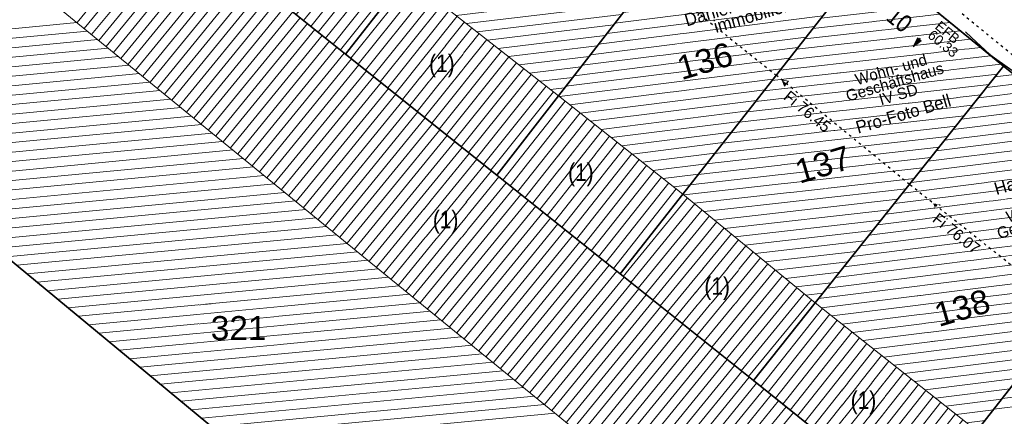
# Model space of a CAD drawing. Header units: metres. Extents: x 32365810 to 32367010, y 5620411 to 5622366.
# Tile 63 of 198: x 32366126 to 32366165, y 5622006 to 5622021. Entities that reach past the tile are written whole.
import ezdxf

# ---------------------------------------------------------------- set-up
doc = ezdxf.new("R2010")
doc.units = ezdxf.units.M
for name, pattern in [('1000.100', [0]), ('1000.196', [0.225, 0.075, -0.15]), ('1600.1047', [0]), ('1600.2028', [0]), ('1600.2505', [0])]:
    doc.linetypes.add(name, pattern=pattern)
doc.layers.get('0').update_dxf_attribs({"color": 1, "linetype": 'CONTINUOUS'})
for name, color, linetype in [('Beschriftung Gebäude', 7, 'CONTINUOUS'), ('Ebene 32', 7, 'CONTINUOUS'), ('EFB-_ Dachhöhen Bestandsgebäude (NHN)', 7, 'CONTINUOUS'), ('Flurstücke_Grenzpunkte', 11, 'CONTINUOUS'), ('Gebäude', 31, 'CONTINUOUS'), ('Lagebezeichnungen', 12, 'CONTINUOUS'), ('Siedlungsflächen - Bauwerke u. Einrichtungen', 51, 'CONTINUOUS'), ('Symbole Topographie', 7, 'CONTINUOUS'), ('Topographie_ örtl. Aufnahme', 7, 'CONTINUOUS')]:
    doc.layers.add(name, color=color, linetype=linetype)
doc.styles.add('Beschriftung schwarz_ Stift 0.25', font='Century Gothic.ttf')
doc.styles.add('Dachhöhe NHN_ Bestand_ gemessen', font='Century Gothic.ttf')
doc.styles.add('Dachhöhe NHN_ Bestand_ gemessen_ schwarz', font='Century Gothic.ttf')
doc.styles.add('Flurstücksnummer - K 10 700', font='Arial.ttf')
doc.styles.add('Hausnummern NRW', font='Arial.ttf', dxfattribs={"width": 0.85})

# ---------------------------------------------------------------- blocks, each defined once
blk = doc.blocks.new('S1000.360')
at = {"lineweight": -2}
blk.add_hatch(color=0, dxfattribs=at).paths.add_polyline_path([(0, 0.25), (0.05, 0.05), (-0.05, 0.05)], flags=0)
at = {"color": 0, "lineweight": -2}
for p, q in [((-0.05, 0.05), (0, 0.25)), ((0, 0.25), (0.05, 0.05)), ((0, 0.25), (0, -0.25)), ((0.05, 0.05), (-0.05, 0.05))]:
    blk.add_line(p, q, dxfattribs=at)
blk = doc.blocks.new('S1000.114', base_point=(0, 0.366025))
at = {"lineweight": -2}
blk.add_hatch(color=0, dxfattribs=at).paths.add_polyline_path([(-0.5, -0.5), (0, 0.366026), (0, -0.5)], flags=0)
at = {"color": 0, "lineweight": -2}
for p, q in [((0, 0.366026), (-0.5, -0.5)), ((0.5, -0.5), (0, 0.366026)), ((-0.5, -0.5), (0, -0.5)), ((0, -0.5), (0.5, -0.5))]:
    blk.add_line(p, q, dxfattribs=at)
blk = doc.blocks.new('O852')
at = {"layer": 'Flurstücke_Grenzpunkte', "color": 7, "linetype": '1600.2028', "lineweight": 35}
for p, q in [((32366154.579, 5622027.855), (32366147.17, 5622018.316)), ((32366152.115, 5622014.411), (32366159.543, 5622023.858)), ((32366147.17, 5622018.316), (32366144.718, 5622015.159)), ((32366144.718, 5622015.159), (32366149.62, 5622011.237)), ((32366149.62, 5622011.237), (32366152.115, 5622014.411))]:
    blk.add_line(p, q, dxfattribs=at)
at = {"layer": 'Flurstücke_Grenzpunkte', "color": 7, "lineweight": 18, "insert": (32366153.128509, 5622019.234126), "char_height": 0.95, "attachment_point": 8, "rotation": 16.5124674, "line_spacing_factor": 0.69, "style": 'Flurstücksnummer - K 10 700', "bg_fill": 2}
blk.add_mtext('136', dxfattribs=at)
blk = doc.blocks.new('O1030')
at = {"layer": 'Flurstücke_Grenzpunkte', "color": 7, "linetype": '1600.2028', "lineweight": 35}
for p, q in [((32366164.874, 5622019.49), (32366157.385, 5622010.089)), ((32366171.195, 5622014.485), (32366164.874, 5622019.49)), ((32366163.813, 5622004.993), (32366171.195, 5622014.485)), ((32366157.385, 5622010.089), (32366154.921, 5622006.997)), ((32366154.921, 5622006.997), (32366158.54, 5622004.101))]:
    blk.add_line(p, q, dxfattribs=at)
at = {"layer": 'Flurstücke_Grenzpunkte', "color": 7, "lineweight": 18, "insert": (32366163.362016, 5622009.42308), "char_height": 0.95, "attachment_point": 8, "rotation": 16.5124674, "line_spacing_factor": 0.69, "style": 'Flurstücksnummer - K 10 700', "bg_fill": 2}
blk.add_mtext('138', dxfattribs=at)
blk = doc.blocks.new('O1061')
at = {"layer": 'Flurstücke_Grenzpunkte', "color": 7, "linetype": '1600.2028', "lineweight": 35}
blk.add_line((32366149.298, 5621992.014), (32366116.386, 5622019.212), dxfattribs=at)
blk = doc.blocks.new('O1205')
at = {"layer": 'Flurstücke_Grenzpunkte', "color": 7, "linetype": '1600.2028', "lineweight": 35}
for p, q in [((32366152.115, 5622014.411), (32366159.543, 5622023.858)), ((32366164.874, 5622019.49), (32366159.543, 5622023.858)), ((32366164.874, 5622019.49), (32366157.385, 5622010.089)), ((32366149.62, 5622011.237), (32366152.115, 5622014.411)), ((32366149.62, 5622011.237), (32366154.921, 5622006.997)), ((32366157.385, 5622010.089), (32366154.921, 5622006.997))]:
    blk.add_line(p, q, dxfattribs=at)
at = {"layer": 'Flurstücke_Grenzpunkte', "color": 7, "lineweight": 18, "insert": (32366157.823599, 5622015.118128), "char_height": 0.95, "attachment_point": 8, "rotation": 16.5124674, "line_spacing_factor": 0.69, "style": 'Flurstücksnummer - K 10 700', "bg_fill": 2}
blk.add_mtext('137', dxfattribs=at)
blk = doc.blocks.new('O1222')
at = {"layer": 'Flurstücke_Grenzpunkte', "color": 7, "linetype": '1600.2028', "lineweight": 35}
for p, q in [((32366133.922, 5622023.797), (32366138.699, 5622019.976)), ((32366144.718, 5622015.159), (32366138.699, 5622019.976)), ((32366149.298, 5621992.014), (32366116.386, 5622019.212)), ((32366144.718, 5622015.159), (32366149.62, 5622011.237)), ((32366149.62, 5622011.237), (32366154.921, 5622006.997)), ((32366154.921, 5622006.997), (32366158.54, 5622004.101))]:
    blk.add_line(p, q, dxfattribs=at)
at = {"layer": 'Flurstücke_Grenzpunkte', "color": 7, "lineweight": 18, "insert": (32366134.449, 5622008.595), "char_height": 0.95, "attachment_point": 8, "line_spacing_factor": 0.69, "style": 'Flurstücksnummer - K 10 700', "bg_fill": 2}
blk.add_mtext('321', dxfattribs=at)
blk = doc.blocks.new('O1394')
at = {"layer": 'Flurstücke_Grenzpunkte', "color": 7, "linetype": '1600.2028', "lineweight": 35}
blk.add_line((32366163.813, 5622004.993), (32366171.195, 5622014.485), dxfattribs=at)
blk = doc.blocks.new('O1462')
at = {"layer": 'Flurstücke_Grenzpunkte', "color": 7, "linetype": '1600.2028', "lineweight": 35}
for p, q in [((32366164.874, 5622019.49), (32366159.543, 5622023.858)), ((32366171.195, 5622014.485), (32366164.874, 5622019.49))]:
    blk.add_line(p, q, dxfattribs=at)
blk = doc.blocks.new('O1881')
at = {"layer": 'Flurstücke_Grenzpunkte', "color": 7, "linetype": '1600.2028', "lineweight": 35}
for p, q in [((32366154.579, 5622027.855), (32366147.17, 5622018.316)), ((32366138.699, 5622019.976), (32366141.122, 5622023.061)), ((32366144.718, 5622015.159), (32366138.699, 5622019.976)), ((32366147.17, 5622018.316), (32366144.718, 5622015.159))]:
    blk.add_line(p, q, dxfattribs=at)
blk = doc.blocks.new('O2172')
at = {"layer": 'Gebäude', "color": 7, "linetype": '1600.2505', "lineweight": 18}
for p, q in [((32366157.385, 5622010.089), (32366154.921, 5622006.997)), ((32366163.813, 5622004.993), (32366157.385, 5622010.089)), ((32366154.921, 5622006.997), (32366158.54, 5622004.101)), ((32366161.362, 5622001.843), (32366163.813, 5622004.993)), ((32366158.54, 5622004.101), (32366161.362, 5622001.843))]:
    blk.add_line(p, q, dxfattribs=at)
at = {"layer": 'Ebene 32', "color": 7, "lineweight": 18, "insert": (32366159.3, 5622005.657), "char_height": 0.7, "attachment_point": 8, "line_spacing_factor": 0.69, "style": 'Hausnummern NRW', "bg_fill": 2}
blk.add_mtext('(1)', dxfattribs=at)
blk = doc.blocks.new('O2348')
at = {"layer": 'Gebäude', "color": 7, "linetype": '1600.2505', "lineweight": 18}
for p, q in [((32366148.665, 5622032.663), (32366141.122, 5622023.061)), ((32366154.579, 5622027.855), (32366148.665, 5622032.663)), ((32366147.17, 5622018.316), (32366154.579, 5622027.855)), ((32366141.122, 5622023.061), (32366147.17, 5622018.316))]:
    blk.add_line(p, q, dxfattribs=at)
at = {"layer": 'Lagebezeichnungen', "color": 7, "lineweight": 18, "insert": (32366150.905495, 5622029.407721), "char_height": 0.7, "attachment_point": 8, "rotation": 320.8920308, "line_spacing_factor": 0.69, "style": 'Hausnummern NRW', "bg_fill": 2}
blk.add_mtext('6', dxfattribs=at)
blk = doc.blocks.new('O2412')
at = {"layer": 'Gebäude', "color": 7, "linetype": '1600.2505', "lineweight": 18}
for p, q in [((32366152.115, 5622014.411), (32366149.62, 5622011.237)), ((32366157.385, 5622010.089), (32366152.115, 5622014.411)), ((32366149.62, 5622011.237), (32366154.921, 5622006.997)), ((32366157.385, 5622010.089), (32366154.921, 5622006.997))]:
    blk.add_line(p, q, dxfattribs=at)
at = {"layer": 'Ebene 32', "color": 7, "lineweight": 18, "insert": (32366153.481, 5622010.195), "char_height": 0.7, "attachment_point": 8, "line_spacing_factor": 0.69, "style": 'Hausnummern NRW', "bg_fill": 2}
blk.add_mtext('(1)', dxfattribs=at)
blk = doc.blocks.new('O2491')
at = {"layer": 'Gebäude', "color": 7, "linetype": '1600.2505', "lineweight": 18}
for p, q in [((32366164.874, 5622019.49), (32366157.385, 5622010.089)), ((32366171.195, 5622014.485), (32366164.874, 5622019.49)), ((32366163.813, 5622004.993), (32366171.195, 5622014.485)), ((32366163.813, 5622004.993), (32366157.385, 5622010.089))]:
    blk.add_line(p, q, dxfattribs=at)
at = {"layer": 'Lagebezeichnungen', "color": 7, "lineweight": 18, "insert": (32366168.789381, 5622015.151645), "char_height": 0.7, "attachment_point": 8, "rotation": 321.6269704, "line_spacing_factor": 0.69, "style": 'Hausnummern NRW', "bg_fill": 2}
blk.add_mtext('12', dxfattribs=at)
blk = doc.blocks.new('O2566')
at = {"layer": 'Gebäude', "color": 7, "linetype": '1600.2505', "lineweight": 18}
for p, q in [((32366159.543, 5622023.858), (32366152.115, 5622014.411)), ((32366164.874, 5622019.49), (32366159.543, 5622023.858)), ((32366164.874, 5622019.49), (32366157.385, 5622010.089)), ((32366157.385, 5622010.089), (32366152.115, 5622014.411))]:
    blk.add_line(p, q, dxfattribs=at)
at = {"layer": 'Lagebezeichnungen', "color": 7, "lineweight": 18, "insert": (32366160.503787, 5622021.063109), "char_height": 0.7, "attachment_point": 8, "rotation": 320.6859819, "line_spacing_factor": 0.69, "style": 'Hausnummern NRW', "bg_fill": 2}
blk.add_mtext('10', dxfattribs=at)
blk = doc.blocks.new('O2884')
at = {"layer": 'Gebäude', "color": 7, "linetype": '1600.2505', "lineweight": 18}
for p, q in [((32366152.63, 5622001.137), (32366123.106, 5622025.24)), ((32366116.386, 5622019.212), (32366149.298, 5621992.014))]:
    blk.add_line(p, q, dxfattribs=at)
blk = doc.blocks.new('O2923')
at = {"layer": 'Gebäude', "color": 7, "linetype": '1600.2505', "lineweight": 18}
for p, q in [((32366152.63, 5622001.137), (32366123.106, 5622025.24)), ((32366138.699, 5622019.976), (32366133.922, 5622023.797)), ((32366144.718, 5622015.159), (32366138.699, 5622019.976)), ((32366149.62, 5622011.237), (32366144.718, 5622015.159)), ((32366149.62, 5622011.237), (32366154.921, 5622006.997)), ((32366154.921, 5622006.997), (32366158.54, 5622004.101))]:
    blk.add_line(p, q, dxfattribs=at)
at = {"layer": 'Ebene 32', "color": 7, "lineweight": 18, "insert": (32366142.682, 5622012.835), "char_height": 0.7, "attachment_point": 8, "line_spacing_factor": 0.69, "style": 'Hausnummern NRW', "bg_fill": 2}
blk.add_mtext('(1)', dxfattribs=at)
blk = doc.blocks.new('O2952')
at = {"layer": 'Gebäude', "color": 7, "linetype": '1600.2505', "lineweight": 18}
blk.add_line((32366163.813, 5622004.993), (32366171.195, 5622014.485), dxfattribs=at)
blk = doc.blocks.new('O2967')
at = {"layer": 'Gebäude', "color": 7, "linetype": '1600.2505', "lineweight": 18}
for p, q in [((32366133.922, 5622023.797), (32366136.36, 5622026.891)), ((32366136.36, 5622026.891), (32366141.122, 5622023.061)), ((32366138.699, 5622019.976), (32366133.922, 5622023.797)), ((32366138.699, 5622019.976), (32366141.122, 5622023.061))]:
    blk.add_line(p, q, dxfattribs=at)
at = {"layer": 'Ebene 32', "color": 7, "lineweight": 18, "insert": (32366137.301, 5622023.259), "char_height": 0.7, "attachment_point": 8, "line_spacing_factor": 0.69, "style": 'Hausnummern NRW', "bg_fill": 2}
blk.add_mtext('(1)', dxfattribs=at)
blk = doc.blocks.new('O2991')
at = {"layer": 'Gebäude', "color": 7, "linetype": '1600.2505', "lineweight": 18}
for p, q in [((32366138.699, 5622019.976), (32366141.122, 5622023.061)), ((32366141.122, 5622023.061), (32366147.17, 5622018.316)), ((32366144.718, 5622015.159), (32366138.699, 5622019.976)), ((32366144.718, 5622015.159), (32366147.17, 5622018.316))]:
    blk.add_line(p, q, dxfattribs=at)
at = {"layer": 'Ebene 32', "color": 7, "lineweight": 18, "insert": (32366142.533, 5622019.044), "char_height": 0.7, "attachment_point": 8, "line_spacing_factor": 0.69, "style": 'Hausnummern NRW', "bg_fill": 2}
blk.add_mtext('(1)', dxfattribs=at)
blk = doc.blocks.new('O3043')
at = {"layer": 'Gebäude', "color": 7, "linetype": '1600.2505', "lineweight": 18}
for p, q in [((32366147.17, 5622018.316), (32366154.579, 5622027.855)), ((32366159.543, 5622023.858), (32366154.579, 5622027.855)), ((32366159.543, 5622023.858), (32366152.115, 5622014.411)), ((32366147.17, 5622018.316), (32366152.115, 5622014.411))]:
    blk.add_line(p, q, dxfattribs=at)
at = {"layer": 'Lagebezeichnungen', "color": 7, "lineweight": 18, "insert": (32366157.008022, 5622024.517542), "char_height": 0.7, "attachment_point": 8, "rotation": 321.1340182, "line_spacing_factor": 0.69, "style": 'Hausnummern NRW', "bg_fill": 2}
blk.add_mtext('8', dxfattribs=at)
blk = doc.blocks.new('O3061')
at = {"layer": 'Gebäude', "color": 7, "linetype": '1600.2505', "lineweight": 18}
for p, q in [((32366144.718, 5622015.159), (32366147.17, 5622018.316)), ((32366147.17, 5622018.316), (32366152.115, 5622014.411)), ((32366149.62, 5622011.237), (32366144.718, 5622015.159)), ((32366152.115, 5622014.411), (32366149.62, 5622011.237))]:
    blk.add_line(p, q, dxfattribs=at)
at = {"layer": 'Ebene 32', "color": 7, "lineweight": 18, "insert": (32366148.061, 5622014.717), "char_height": 0.7, "attachment_point": 8, "line_spacing_factor": 0.69, "style": 'Hausnummern NRW', "bg_fill": 2}
blk.add_mtext('(1)', dxfattribs=at)
blk = doc.blocks.new('*X1087')
at = {"color": 253, "linetype": '1600.1047', "lineweight": 18, "true_color": 0xb2b2b2}
for p, q in [((32366155.213473, 5622006.762957), (32366157.67071, 5622009.862494)), ((32366155.50627, 5622006.528654), (32366157.964568, 5622009.629529)), ((32366155.799068, 5622006.294352), (32366158.258426, 5622009.396564)), ((32366156.091865, 5622006.060049), (32366158.552283, 5622009.163599)), ((32366156.384662, 5622005.825747), (32366158.846141, 5622008.930634)), ((32366156.677459, 5622005.591444), (32366159.139999, 5622008.697669)), ((32366156.970257, 5622005.357142), (32366159.433856, 5622008.464704)), ((32366157.263054, 5622005.122839), (32366159.727714, 5622008.231739)), ((32366157.555851, 5622004.888537), (32366160.021572, 5622007.998774)), ((32366157.848648, 5622004.654234), (32366160.315429, 5622007.765809)), ((32366158.141446, 5622004.419932), (32366160.609287, 5622007.532845)), ((32366158.434243, 5622004.185629), (32366160.903145, 5622007.29988)), ((32366158.727047, 5622003.951336), (32366161.197002, 5622007.066915)), ((32366159.019856, 5622003.717047), (32366161.49086, 5622006.83395)), ((32366159.312664, 5622003.482759), (32366161.784718, 5622006.600985)), ((32366159.605473, 5622003.248471), (32366162.078576, 5622006.36802)), ((32366159.898282, 5622003.014182), (32366162.372433, 5622006.135055)), ((32366160.19109, 5622002.779894), (32366162.666291, 5622005.90209)), ((32366160.483899, 5622002.545606), (32366162.960149, 5622005.669125)), ((32366160.776707, 5622002.311317), (32366163.254006, 5622005.43616)), ((32366161.069516, 5622002.077029), (32366163.547864, 5622005.203195))]:
    blk.add_line(p, q, dxfattribs=at)
blk = doc.blocks.new('*X1142')
at = {"color": 253, "linetype": '1600.1047', "lineweight": 18, "true_color": 0xb2b2b2}
for p, q in [((32366148.970682, 5622032.414485), (32366148.417595, 5622032.348062)), ((32366149.375464, 5622032.085403), (32366148.089984, 5622031.931023)), ((32366149.780246, 5622031.75632), (32366147.762372, 5622031.513984)), ((32366150.185028, 5622031.427238), (32366147.434761, 5622031.096944)), ((32366150.58981, 5622031.098156), (32366147.107149, 5622030.679905)), ((32366150.994592, 5622030.769074), (32366146.779537, 5622030.262866)), ((32366151.804156, 5622030.110909), (32366146.124314, 5622029.428788)), ((32366151.399374, 5622030.439992), (32366146.451926, 5622029.845827)), ((32366152.208938, 5622029.781827), (32366145.796703, 5622029.011749)), ((32366152.613721, 5622029.452745), (32366145.469091, 5622028.594709)), ((32366153.018503, 5622029.123663), (32366145.14148, 5622028.17767)), ((32366153.423285, 5622028.79458), (32366144.813868, 5622027.760631)), ((32366154.232849, 5622028.136416), (32366144.158645, 5622026.926553)), ((32366153.828067, 5622028.465498), (32366144.486256, 5622027.343592)), ((32366154.532137, 5622027.794664), (32366143.831033, 5622026.509513)), ((32366154.2086, 5622027.378115), (32366143.503422, 5622026.092474)), ((32366153.885063, 5622026.961565), (32366143.17581, 5622025.675435)), ((32366153.561527, 5622026.545015), (32366142.848198, 5622025.258396)), ((32366153.23799, 5622026.128465), (32366142.520587, 5622024.841357)), ((32366152.914453, 5622025.711915), (32366142.192975, 5622024.424318)), ((32366152.590916, 5622025.295366), (32366141.865364, 5622024.007278)), ((32366152.267379, 5622024.878816), (32366141.537752, 5622023.590239)), ((32366151.943843, 5622024.462266), (32366141.21014, 5622023.1732)), ((32366151.620306, 5622024.045716), (32366141.427178, 5622022.821571)), ((32366151.296769, 5622023.629166), (32366141.84468, 5622022.494016)), ((32366150.973232, 5622023.212617), (32366142.262183, 5622022.166461)), ((32366150.649695, 5622022.796067), (32366142.679686, 5622021.838907)), ((32366150.326159, 5622022.379517), (32366143.097188, 5622021.511352)), ((32366150.002622, 5622021.962967), (32366143.514691, 5622021.183798)), ((32366149.679085, 5622021.546417), (32366143.932194, 5622020.856243)), ((32366149.355548, 5622021.129867), (32366144.349696, 5622020.528689)), ((32366149.032011, 5622020.713318), (32366144.767199, 5622020.201134)), ((32366148.708475, 5622020.296768), (32366145.184701, 5622019.87358)), ((32366148.384938, 5622019.880218), (32366145.602204, 5622019.546025)), ((32366148.061401, 5622019.463668), (32366146.019707, 5622019.218471)), ((32366147.737864, 5622019.047118), (32366146.437209, 5622018.890916)), ((32366147.414327, 5622018.630569), (32366146.854712, 5622018.563361))]:
    blk.add_line(p, q, dxfattribs=at)
blk = doc.blocks.new('*X1161')
at = {"color": 253, "linetype": '1600.1047', "lineweight": 18, "true_color": 0xb2b2b2}
for p, q in [((32366149.748495, 5622011.134223), (32366152.306802, 5622014.2537)), ((32366150.041364, 5622010.899972), (32366152.596761, 5622014.015901)), ((32366150.334234, 5622010.665721), (32366152.886721, 5622013.778101)), ((32366150.627103, 5622010.43147), (32366153.17668, 5622013.540302)), ((32366150.919972, 5622010.197218), (32366153.466639, 5622013.302502)), ((32366151.212841, 5622009.962967), (32366153.756598, 5622013.064702)), ((32366151.505711, 5622009.728716), (32366154.046558, 5622012.826903)), ((32366151.79858, 5622009.494465), (32366154.336517, 5622012.589103)), ((32366152.091449, 5622009.260214), (32366154.626476, 5622012.351304)), ((32366152.384319, 5622009.025962), (32366154.916435, 5622012.113504)), ((32366152.677188, 5622008.791711), (32366155.206395, 5622011.875704)), ((32366152.970057, 5622008.55746), (32366155.496354, 5622011.637905)), ((32366153.262926, 5622008.323209), (32366155.786313, 5622011.400105)), ((32366153.555796, 5622008.088957), (32366156.076272, 5622011.162306)), ((32366153.848665, 5622007.854706), (32366156.366231, 5622010.924506)), ((32366154.141534, 5622007.620455), (32366156.656191, 5622010.686707)), ((32366154.434403, 5622007.386204), (32366156.94615, 5622010.448907)), ((32366154.727273, 5622007.151953), (32366157.236109, 5622010.211107))]:
    blk.add_line(p, q, dxfattribs=at)
blk = doc.blocks.new('*X1183')
at = {"color": 253, "linetype": '1600.1047', "lineweight": 18, "true_color": 0xb2b2b2}
for p, q in [((32366165.288019, 5622019.162177), (32366164.538154, 5622019.068409)), ((32366165.700213, 5622018.8358), (32366164.203788, 5622018.648678)), ((32366166.112407, 5622018.509423), (32366163.869423, 5622018.228946)), ((32366166.524601, 5622018.183046), (32366163.535057, 5622017.809214)), ((32366167.348988, 5622017.530292), (32366162.866326, 5622016.969751)), ((32366166.936795, 5622017.856669), (32366163.200691, 5622017.389483)), ((32366167.761182, 5622017.203914), (32366162.53196, 5622016.55002)), ((32366168.173376, 5622016.877537), (32366162.197595, 5622016.130288)), ((32366168.58557, 5622016.55116), (32366161.863229, 5622015.710556)), ((32366168.997764, 5622016.224783), (32366161.528864, 5622015.290825)), ((32366169.822151, 5622015.572029), (32366160.860133, 5622014.451361)), ((32366169.409957, 5622015.898406), (32366161.194498, 5622014.871093)), ((32366170.234345, 5622015.245651), (32366160.525767, 5622014.03163)), ((32366170.646539, 5622014.919274), (32366160.191402, 5622013.611898)), ((32366171.058733, 5622014.592897), (32366159.857036, 5622013.192166)), ((32366170.977058, 5622014.204763), (32366159.522671, 5622012.772435)), ((32366170.651484, 5622013.786131), (32366159.188305, 5622012.352703)), ((32366170.325911, 5622013.367499), (32366158.853939, 5622011.932971)), ((32366170.000337, 5622012.948867), (32366158.519574, 5622011.51324)), ((32366169.674764, 5622012.530234), (32366158.185208, 5622011.093508)), ((32366169.349191, 5622012.111602), (32366157.850843, 5622010.673776)), ((32366169.023617, 5622011.69297), (32366157.516477, 5622010.254045)), ((32366168.698044, 5622011.274338), (32366157.634847, 5622009.890926)), ((32366168.37247, 5622010.855705), (32366158.046602, 5622009.564494)), ((32366168.046897, 5622010.437073), (32366158.458358, 5622009.238062)), ((32366167.721323, 5622010.018441), (32366158.870113, 5622008.91163)), ((32366167.39575, 5622009.599809), (32366159.281868, 5622008.585198)), ((32366167.070176, 5622009.181176), (32366159.693624, 5622008.258766)), ((32366166.744603, 5622008.762544), (32366160.105379, 5622007.932334)), ((32366166.419029, 5622008.343912), (32366160.517134, 5622007.605902)), ((32366166.093456, 5622007.92528), (32366160.928889, 5622007.27947)), ((32366165.767883, 5622007.506647), (32366161.340645, 5622006.953038)), ((32366165.442309, 5622007.088015), (32366161.7524, 5622006.626606)), ((32366165.116736, 5622006.669383), (32366162.164155, 5622006.300174)), ((32366164.791162, 5622006.250751), (32366162.575911, 5622005.973742)), ((32366164.465589, 5622005.832118), (32366162.987666, 5622005.64731)), ((32366164.140015, 5622005.413486), (32366163.399421, 5622005.320878))]:
    blk.add_line(p, q, dxfattribs=at)
blk = doc.blocks.new('*X1203')
at = {"color": 253, "linetype": '1600.1047', "lineweight": 18, "true_color": 0xb2b2b2}
for p, q in [((32366159.914699, 5622023.553445), (32366159.243818, 5622023.477498)), ((32366160.319385, 5622023.221862), (32366158.918086, 5622023.063228)), ((32366160.724071, 5622022.89028), (32366158.592353, 5622022.648959)), ((32366161.533442, 5622022.227114), (32366157.940888, 5622021.820419)), ((32366161.128757, 5622022.558697), (32366158.266621, 5622022.234689)), ((32366161.938128, 5622021.895531), (32366157.615155, 5622021.406149)), ((32366162.342814, 5622021.563948), (32366157.289423, 5622020.99188)), ((32366162.7475, 5622021.232366), (32366156.96369, 5622020.57761)), ((32366163.152186, 5622020.900783), (32366156.637958, 5622020.16334)), ((32366163.556872, 5622020.5692), (32366156.312225, 5622019.74907)), ((32366164.366244, 5622019.906035), (32366155.66076, 5622018.920531)), ((32366163.961558, 5622020.237617), (32366155.986492, 5622019.334801)), ((32366164.770929, 5622019.574452), (32366155.335027, 5622018.506261)), ((32366164.627721, 5622019.180845), (32366155.009295, 5622018.091991)), ((32366164.297283, 5622018.766042), (32366154.683562, 5622017.677721)), ((32366163.966844, 5622018.35124), (32366154.35783, 5622017.263452)), ((32366163.636405, 5622017.936437), (32366154.032097, 5622016.849182)), ((32366163.305966, 5622017.521634), (32366153.706364, 5622016.434912)), ((32366162.975527, 5622017.106832), (32366153.380632, 5622016.020642)), ((32366162.645088, 5622016.692029), (32366153.054899, 5622015.606373)), ((32366162.314649, 5622016.277227), (32366152.729167, 5622015.192103)), ((32366161.98421, 5622015.862424), (32366152.403434, 5622014.777833)), ((32366161.653771, 5622015.447622), (32366152.161302, 5622014.373027)), ((32366161.323332, 5622015.032819), (32366152.56566, 5622014.041407)), ((32366160.992893, 5622014.618017), (32366152.970018, 5622013.709788)), ((32366160.662454, 5622014.203214), (32366153.374377, 5622013.378168)), ((32366160.332015, 5622013.788412), (32366153.778735, 5622013.046548)), ((32366160.001577, 5622013.373609), (32366154.183093, 5622012.714928)), ((32366159.671138, 5622012.958806), (32366154.587452, 5622012.383308)), ((32366159.340699, 5622012.544004), (32366154.99181, 5622012.051688)), ((32366159.01026, 5622012.129201), (32366155.396168, 5622011.720068)), ((32366158.679821, 5622011.714399), (32366155.800527, 5622011.388448)), ((32366158.349382, 5622011.299596), (32366156.204885, 5622011.056829)), ((32366158.018943, 5622010.884794), (32366156.609243, 5622010.725209)), ((32366157.688504, 5622010.469991), (32366157.013602, 5622010.393589))]:
    blk.add_line(p, q, dxfattribs=at)
blk = doc.blocks.new('*X1295')
at = {"color": 253, "linetype": '1600.1047', "lineweight": 18, "true_color": 0xb2b2b2}
for p, q in [((32366116.901456, 5622020.164787), (32366128.027186, 5622021.222409)), ((32366116.563722, 5622019.755991), (32366128.440474, 5622020.885006)), ((32366116.225988, 5622019.347195), (32366128.853763, 5622020.547603)), ((32366116.631575, 5622019.00906), (32366129.267051, 5622020.2102)), ((32366117.040378, 5622018.671231), (32366129.680339, 5622019.872797)), ((32366117.449182, 5622018.333402), (32366130.093627, 5622019.535394)), ((32366117.857986, 5622017.995572), (32366130.506915, 5622019.197991)), ((32366118.266789, 5622017.657743), (32366130.920204, 5622018.860588)), ((32366118.675593, 5622017.319914), (32366131.333492, 5622018.523185)), ((32366119.084396, 5622016.982084), (32366131.74678, 5622018.185782)), ((32366119.4932, 5622016.644255), (32366132.160068, 5622017.848379)), ((32366119.902003, 5622016.306426), (32366132.573357, 5622017.510976)), ((32366120.310807, 5622015.968597), (32366132.986645, 5622017.173573)), ((32366120.71961, 5622015.630767), (32366133.399933, 5622016.83617)), ((32366121.128414, 5622015.292938), (32366133.813221, 5622016.498767)), ((32366121.537217, 5622014.955109), (32366134.226509, 5622016.161364)), ((32366121.946021, 5622014.617279), (32366134.639798, 5622015.823961)), ((32366122.354824, 5622014.27945), (32366135.053086, 5622015.486558)), ((32366122.763628, 5622013.941621), (32366135.466374, 5622015.149155)), ((32366123.172431, 5622013.603791), (32366135.879662, 5622014.811752)), ((32366123.581235, 5622013.265962), (32366136.292951, 5622014.474349)), ((32366123.990038, 5622012.928133), (32366136.706239, 5622014.136946)), ((32366124.398842, 5622012.590303), (32366137.119527, 5622013.799543)), ((32366124.807645, 5622012.252474), (32366137.532815, 5622013.46214)), ((32366125.216449, 5622011.914645), (32366137.946103, 5622013.124737)), ((32366125.625253, 5622011.576816), (32366138.359392, 5622012.787334)), ((32366126.034056, 5622011.238986), (32366138.77268, 5622012.449931)), ((32366126.44286, 5622010.901157), (32366139.185968, 5622012.112528)), ((32366126.851663, 5622010.563328), (32366139.599256, 5622011.775125)), ((32366127.260467, 5622010.225498), (32366140.012545, 5622011.437722)), ((32366127.66927, 5622009.887669), (32366140.425833, 5622011.100319)), ((32366128.078074, 5622009.54984), (32366140.839121, 5622010.762916)), ((32366128.486877, 5622009.21201), (32366141.252409, 5622010.425513)), ((32366128.895681, 5622008.874181), (32366141.665697, 5622010.08811)), ((32366129.304484, 5622008.536352), (32366142.078986, 5622009.750707)), ((32366129.713288, 5622008.198522), (32366142.492274, 5622009.413304)), ((32366130.122091, 5622007.860693), (32366142.905562, 5622009.075901)), ((32366130.530895, 5622007.522864), (32366143.31885, 5622008.738498)), ((32366130.939698, 5622007.185034), (32366143.732138, 5622008.401095)), ((32366131.348502, 5622006.847205), (32366144.145427, 5622008.063692)), ((32366131.757305, 5622006.509376), (32366144.558715, 5622007.726289)), ((32366132.166109, 5622006.171547), (32366144.972003, 5622007.388887)), ((32366132.574912, 5622005.833717), (32366145.385291, 5622007.051484)), ((32366132.983716, 5622005.495888), (32366145.79858, 5622006.714081)), ((32366133.39252, 5622005.158059), (32366146.211868, 5622006.376678)), ((32366133.801323, 5622004.820229), (32366146.625156, 5622006.039275)), ((32366134.210127, 5622004.4824), (32366147.038444, 5622005.701872))]:
    blk.add_line(p, q, dxfattribs=at)
blk = doc.blocks.new('*X1308')
at = {"color": 253, "linetype": '1600.1047', "lineweight": 18, "true_color": 0xb2b2b2}
for p, q in [((32366128.021838, 5622021.226775), (32366131.622195, 5622025.63692)), ((32366128.312327, 5622020.989624), (32366131.91503, 5622025.402642)), ((32366128.602817, 5622020.752472), (32366132.207865, 5622025.168364)), ((32366128.893306, 5622020.51532), (32366132.500701, 5622024.934086)), ((32366129.183796, 5622020.278169), (32366132.793536, 5622024.699808)), ((32366129.474285, 5622020.041017), (32366133.086372, 5622024.46553)), ((32366129.764774, 5622019.803865), (32366133.379207, 5622024.231252)), ((32366130.055264, 5622019.566714), (32366133.672042, 5622023.996974)), ((32366130.345753, 5622019.329562), (32366133.964881, 5622023.7627)), ((32366130.636243, 5622019.09241), (32366134.25774, 5622023.528451)), ((32366130.926732, 5622018.855259), (32366134.550598, 5622023.294201)), ((32366131.217221, 5622018.618107), (32366134.843456, 5622023.059951)), ((32366131.507711, 5622018.380955), (32366135.136315, 5622022.825701)), ((32366131.7982, 5622018.143804), (32366135.429173, 5622022.591451)), ((32366132.08869, 5622017.906652), (32366135.722031, 5622022.357201)), ((32366132.379179, 5622017.6695), (32366136.01489, 5622022.122951)), ((32366132.669668, 5622017.432349), (32366136.307748, 5622021.888701)), ((32366132.960158, 5622017.195197), (32366136.600606, 5622021.654451)), ((32366133.250647, 5622016.958045), (32366136.893465, 5622021.420202)), ((32366133.541137, 5622016.720894), (32366137.186323, 5622021.185952)), ((32366133.831626, 5622016.483742), (32366137.479181, 5622020.951702)), ((32366134.122115, 5622016.24659), (32366137.77204, 5622020.717452)), ((32366134.412605, 5622016.009439), (32366138.064898, 5622020.483202)), ((32366134.703094, 5622015.772287), (32366138.357756, 5622020.248952)), ((32366134.993583, 5622015.535135), (32366138.650615, 5622020.014702)), ((32366135.284073, 5622015.297984), (32366138.943422, 5622019.780389)), ((32366135.574562, 5622015.060832), (32366139.236219, 5622019.546064)), ((32366135.865052, 5622014.82368), (32366139.529016, 5622019.311739)), ((32366136.155541, 5622014.586529), (32366139.821813, 5622019.077414)), ((32366136.44603, 5622014.349377), (32366140.11461, 5622018.843089)), ((32366136.73652, 5622014.112225), (32366140.407406, 5622018.608764)), ((32366137.027009, 5622013.875074), (32366140.700203, 5622018.374439)), ((32366137.317499, 5622013.637922), (32366140.993, 5622018.140114)), ((32366137.607988, 5622013.40077), (32366141.285797, 5622017.905789)), ((32366137.898477, 5622013.163619), (32366141.578594, 5622017.671463)), ((32366138.188967, 5622012.926467), (32366141.871391, 5622017.437138)), ((32366138.479456, 5622012.689315), (32366142.164188, 5622017.202813)), ((32366138.769946, 5622012.452164), (32366142.456985, 5622016.968488)), ((32366139.060435, 5622012.215012), (32366142.749782, 5622016.734163)), ((32366139.350924, 5622011.97786), (32366143.042579, 5622016.499838)), ((32366139.641414, 5622011.740709), (32366143.335376, 5622016.265513)), ((32366139.931903, 5622011.503557), (32366143.628173, 5622016.031188)), ((32366140.222393, 5622011.266405), (32366143.92097, 5622015.796863)), ((32366140.512882, 5622011.029254), (32366144.213767, 5622015.562537)), ((32366140.803371, 5622010.792102), (32366144.506564, 5622015.328212)), ((32366141.093861, 5622010.55495), (32366144.799369, 5622015.093898)), ((32366141.38435, 5622010.317799), (32366145.092198, 5622014.859611)), ((32366141.674839, 5622010.080647), (32366145.385026, 5622014.625325)), ((32366141.965329, 5622009.843495), (32366145.677854, 5622014.391038)), ((32366142.255818, 5622009.606344), (32366145.970683, 5622014.156752)), ((32366142.546308, 5622009.369192), (32366146.263511, 5622013.922465)), ((32366142.836797, 5622009.13204), (32366146.55634, 5622013.688178)), ((32366143.127286, 5622008.894889), (32366146.849168, 5622013.453892)), ((32366143.417776, 5622008.657737), (32366147.141996, 5622013.219605)), ((32366143.708265, 5622008.420585), (32366147.434825, 5622012.985319)), ((32366143.998755, 5622008.183434), (32366147.727653, 5622012.751032)), ((32366144.289244, 5622007.946282), (32366148.020481, 5622012.516745)), ((32366144.579733, 5622007.70913), (32366148.31331, 5622012.282459)), ((32366144.870223, 5622007.471979), (32366148.606138, 5622012.048172)), ((32366145.160712, 5622007.234827), (32366148.898967, 5622011.813886)), ((32366145.451202, 5622006.997675), (32366149.191795, 5622011.579599)), ((32366145.741691, 5622006.760524), (32366149.484623, 5622011.345312)), ((32366146.03218, 5622006.523372), (32366149.77747, 5622011.111048)), ((32366146.32267, 5622006.28622), (32366150.070332, 5622010.876803)), ((32366146.613159, 5622006.049069), (32366150.363194, 5622010.642557)), ((32366146.903649, 5622005.811917), (32366150.656056, 5622010.408312)), ((32366147.194138, 5622005.574765), (32366150.948918, 5622010.174066)), ((32366147.484627, 5622005.337614), (32366151.24178, 5622009.939821)), ((32366147.775117, 5622005.100462), (32366151.534642, 5622009.705575)), ((32366148.065606, 5622004.86331), (32366151.827504, 5622009.47133)), ((32366148.356096, 5622004.626159), (32366152.120366, 5622009.237085)), ((32366148.646585, 5622004.389007), (32366152.413228, 5622009.002839)), ((32366148.937074, 5622004.151855), (32366152.70609, 5622008.768594)), ((32366149.227564, 5622003.914704), (32366152.998952, 5622008.534348)), ((32366149.518053, 5622003.677552), (32366153.291814, 5622008.300103)), ((32366149.808542, 5622003.4404), (32366153.584676, 5622008.065858)), ((32366150.099032, 5622003.203249), (32366153.877538, 5622007.831612)), ((32366150.389521, 5622002.966097), (32366154.1704, 5622007.597367)), ((32366150.680011, 5622002.728945), (32366154.463262, 5622007.363121)), ((32366150.9705, 5622002.491794), (32366154.756124, 5622007.128876)), ((32366151.260989, 5622002.254642), (32366155.048962, 5622006.894602)), ((32366151.551479, 5622002.01749), (32366155.341771, 5622006.66029)), ((32366151.841968, 5622001.780339), (32366155.634579, 5622006.425979)), ((32366152.132458, 5622001.543187), (32366155.927387, 5622006.191668)), ((32366152.422947, 5622001.306035), (32366156.220195, 5622005.957357)), ((32366154.183824, 5622002.86999), (32366156.513003, 5622005.723045))]:
    blk.add_line(p, q, dxfattribs=at)
blk = doc.blocks.new('*X1317')
at = {"color": 253, "linetype": '1600.1047', "lineweight": 18, "true_color": 0xb2b2b2}
for p, q in [((32366176.091817, 5622007.687308), (32366164.811727, 5622006.277193)), ((32366175.766228, 5622007.268688), (32366164.486165, 5622005.858576))]:
    blk.add_line(p, q, dxfattribs=at)
blk = doc.blocks.new('*X1321')
at = {"color": 253, "linetype": '1600.1047', "lineweight": 18, "true_color": 0xb2b2b2}
for p, q in [((32366134.102953, 5622023.65226), (32366136.562954, 5622026.727767)), ((32366134.395797, 5622023.418022), (32366136.855169, 5622026.492743)), ((32366134.688641, 5622023.183784), (32366137.147385, 5622026.257719)), ((32366134.981484, 5622022.949546), (32366137.4396, 5622026.022695)), ((32366135.274328, 5622022.715307), (32366137.731815, 5622025.787671)), ((32366135.567172, 5622022.481069), (32366138.02403, 5622025.552647)), ((32366135.860016, 5622022.246831), (32366138.316245, 5622025.317623)), ((32366136.152859, 5622022.012593), (32366138.608461, 5622025.082599)), ((32366136.445703, 5622021.778354), (32366138.900676, 5622024.847575)), ((32366136.738547, 5622021.544116), (32366139.192891, 5622024.612551)), ((32366137.031391, 5622021.309878), (32366139.485106, 5622024.377527)), ((32366137.324234, 5622021.07564), (32366139.777321, 5622024.142503)), ((32366137.617078, 5622020.841402), (32366140.069537, 5622023.907479)), ((32366137.909922, 5622020.607163), (32366140.361752, 5622023.672455)), ((32366138.202766, 5622020.372925), (32366140.653967, 5622023.437431)), ((32366138.495609, 5622020.138687), (32366140.946182, 5622023.202407))]:
    blk.add_line(p, q, dxfattribs=at)
blk = doc.blocks.new('*X1329')
at = {"color": 253, "linetype": '1600.1047', "lineweight": 18, "true_color": 0xb2b2b2}
for p, q in [((32366138.91307, 5622019.80468), (32366141.365925, 5622022.869627)), ((32366139.205853, 5622019.570366), (32366141.660974, 5622022.638144)), ((32366139.498636, 5622019.336052), (32366141.956023, 5622022.406662)), ((32366139.791419, 5622019.101738), (32366142.251072, 5622022.175179)), ((32366140.084202, 5622018.867424), (32366142.546121, 5622021.943696)), ((32366140.376985, 5622018.63311), (32366142.84117, 5622021.712213)), ((32366140.669768, 5622018.398796), (32366143.136219, 5622021.480731)), ((32366140.962551, 5622018.164482), (32366143.431268, 5622021.249248)), ((32366141.255334, 5622017.930168), (32366143.726317, 5622021.017765)), ((32366141.548117, 5622017.695854), (32366144.021366, 5622020.786283)), ((32366141.8409, 5622017.46154), (32366144.316415, 5622020.5548)), ((32366142.133684, 5622017.227226), (32366144.611464, 5622020.323317)), ((32366142.426467, 5622016.992912), (32366144.906513, 5622020.091835)), ((32366142.71925, 5622016.758598), (32366145.201562, 5622019.860352)), ((32366143.012033, 5622016.524284), (32366145.496611, 5622019.628869)), ((32366143.304816, 5622016.28997), (32366145.79166, 5622019.397386)), ((32366143.597599, 5622016.055656), (32366146.086709, 5622019.165904)), ((32366143.890382, 5622015.821342), (32366146.381758, 5622018.934421)), ((32366144.183165, 5622015.587028), (32366146.676807, 5622018.702938)), ((32366144.475948, 5622015.352714), (32366146.971856, 5622018.471456))]:
    blk.add_line(p, q, dxfattribs=at)
blk = doc.blocks.new('*X1346')
at = {"color": 253, "linetype": '1600.1047', "lineweight": 18, "true_color": 0xb2b2b2}
for p, q in [((32366154.934563, 5622027.568702), (32366154.294111, 5622027.488209)), ((32366155.340578, 5622027.24178), (32366153.968799, 5622027.069374)), ((32366156.152607, 5622026.587936), (32366153.318175, 5622026.231703)), ((32366155.746592, 5622026.914858), (32366153.643487, 5622026.650539)), ((32366156.558622, 5622026.261014), (32366152.992863, 5622025.812868)), ((32366156.964636, 5622025.934092), (32366152.667551, 5622025.394032)), ((32366157.370651, 5622025.60717), (32366152.342239, 5622024.975197)), ((32366157.776666, 5622025.280248), (32366152.016927, 5622024.556362)), ((32366158.588695, 5622024.626404), (32366151.366303, 5622023.718691)), ((32366158.18268, 5622024.953326), (32366151.691615, 5622024.137526)), ((32366158.99471, 5622024.299482), (32366151.040991, 5622023.299855)), ((32366159.400724, 5622023.97256), (32366150.715679, 5622022.88102)), ((32366159.328793, 5622023.58557), (32366150.390367, 5622022.462184)), ((32366158.999031, 5622023.166175), (32366150.065055, 5622022.043349)), ((32366158.669268, 5622022.74678), (32366149.739743, 5622021.624514)), ((32366158.339506, 5622022.327385), (32366149.414431, 5622021.205678)), ((32366158.009744, 5622021.907991), (32366149.089119, 5622020.786843)), ((32366157.679982, 5622021.488596), (32366148.763807, 5622020.368007)), ((32366157.350219, 5622021.069201), (32366148.438495, 5622019.949172)), ((32366157.020457, 5622020.649806), (32366148.113183, 5622019.530337)), ((32366156.690695, 5622020.230412), (32366147.787871, 5622019.111501)), ((32366156.360933, 5622019.811017), (32366147.462559, 5622018.692666)), ((32366156.03117, 5622019.391622), (32366147.211572, 5622018.283171)), ((32366155.701408, 5622018.972228), (32366147.624466, 5622017.957114)), ((32366155.371646, 5622018.552833), (32366148.037361, 5622017.631057)), ((32366155.041884, 5622018.133438), (32366148.450255, 5622017.305)), ((32366154.712121, 5622017.714043), (32366148.86315, 5622016.978942)), ((32366154.382359, 5622017.294649), (32366149.276045, 5622016.652885)), ((32366154.052597, 5622016.875254), (32366149.688939, 5622016.326828)), ((32366153.722835, 5622016.455859), (32366150.101834, 5622016.00077)), ((32366153.393072, 5622016.036465), (32366150.514728, 5622015.674713)), ((32366153.06331, 5622015.61707), (32366150.927623, 5622015.348656)), ((32366152.733548, 5622015.197675), (32366151.340517, 5622015.022598)), ((32366152.403786, 5622014.77828), (32366151.753412, 5622014.696541))]:
    blk.add_line(p, q, dxfattribs=at)
blk = doc.blocks.new('*X1349')
at = {"color": 253, "linetype": '1600.1047', "lineweight": 18, "true_color": 0xb2b2b2}
for p, q in [((32366144.96028, 5622014.965156), (32366147.438771, 5622018.103755)), ((32366145.2531, 5622014.730876), (32366147.733071, 5622017.87135)), ((32366145.54592, 5622014.496596), (32366148.027372, 5622017.638945)), ((32366145.83874, 5622014.262316), (32366148.321672, 5622017.40654)), ((32366146.13156, 5622014.028036), (32366148.615973, 5622017.174135)), ((32366146.42438, 5622013.793756), (32366148.910274, 5622016.941729)), ((32366146.7172, 5622013.559476), (32366149.204574, 5622016.709324)), ((32366147.010021, 5622013.325197), (32366149.498875, 5622016.476919)), ((32366147.302841, 5622013.090917), (32366149.793175, 5622016.244514)), ((32366147.595661, 5622012.856637), (32366150.087476, 5622016.012109)), ((32366147.888481, 5622012.622357), (32366150.381776, 5622015.779703)), ((32366148.181301, 5622012.388077), (32366150.676077, 5622015.547298)), ((32366148.474121, 5622012.153797), (32366150.970377, 5622015.314893)), ((32366148.766941, 5622011.919517), (32366151.264678, 5622015.082488)), ((32366149.059761, 5622011.685237), (32366151.558979, 5622014.850083)), ((32366149.352581, 5622011.450957), (32366151.853279, 5622014.617677))]:
    blk.add_line(p, q, dxfattribs=at)

msp = doc.modelspace()

# ---------------------------------------------------------------- linework, layer by layer
at = {"layer": 'Topographie_ örtl. Aufnahme', "color": 7, "true_color": 0xffffff}
msp.add_point((32366164.326628, 5622019.958903, 60.198), dxfattribs=at)

# ---------------------------------------------------------------- block references
at = {"layer": 'EFB-_ Dachhöhen Bestandsgebäude (NHN)', "color": 7, "lineweight": 18, "xscale": 0.25, "yscale": 0.25, "zscale": 0.25}
for p, rotation in [((32366156.070595, 5622018.936456, 76.452), 50.65732741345), ((32366162.1036, 5622014.017723, 76.072), 51.610261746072)]:
    msp.add_blockref('S1000.114', p, dxfattribs=dict(at, rotation=rotation))
at = {"layer": 'Symbole Topographie', "color": 7, "lineweight": 18, "xscale": 1.875, "yscale": 1.875, "zscale": 1.875, "rotation": 140.667390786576}
msp.add_blockref('S1000.360', (32366161.579003, 5622020.628781), dxfattribs=at)

# ---------------------------------------------------------------- texts
at = {"layer": 'Beschriftung Gebäude', "color": 7, "lineweight": 25, "char_height": 0.5, "line_spacing_factor": 0.69, "style": 'Beschriftung schwarz_ Stift 0.25', "bg_fill": 2}
for s, insert, attachment_point, rotation in [('Dahler&Company\\Pimmobilien', (32366154.967937, 5622021.259175), 8, 16.5122313), ('Pro-Foto Bell', (32366160.956979, 5622017.35318), 8, 16.5122313), ('Hanoi Ecke', (32366166.15515, 5622015.088393), 5, 16.5121764)]:
    msp.add_mtext(s, dxfattribs=dict(at, insert=insert, attachment_point=attachment_point, rotation=rotation))

# ---------------------------------------------------------------- next in the draw order: texts
at = {"layer": 'EFB-_ Dachhöhen Bestandsgebäude (NHN)', "color": 7, "lineweight": 25, "char_height": 0.45, "line_spacing_factor": 0.69, "style": 'Dachhöhe NHN_ Bestand_ gemessen_ schwarz', "bg_fill": 2}
for s, insert, attachment_point, rotation in [('Wohn- und\\PGeschäftshaus\\PIV SD', (32366160.543195, 5622018.863739), 5, 16.5122863), ('Fi 76.45', (32366156.371775, 5622018.557721, 76.452), 1, 320.6573193), ('Wohn- und\\PGeschäftshaus\\PIV SD', (32366166.552732, 5622013.40291), 5, 16.5122313), ('Fi 76.07', (32366162.286458, 5622013.695333, 76.072), 1, 321.6102462)]:
    msp.add_mtext(s, dxfattribs=dict(at, insert=insert, attachment_point=attachment_point, rotation=rotation))

# ---------------------------------------------------------------- next in the draw order: block references
at = {"layer": 'Flurstücke_Grenzpunkte', "color": 7, "true_color": 0xffffff}
msp.add_blockref('O852', (0, 0), dxfattribs=at)

# ---------------------------------------------------------------- next in the draw order: texts
at = {"layer": 'EFB-_ Dachhöhen Bestandsgebäude (NHN)', "color": 142, "lineweight": 25, "true_color": 0x0087cd, "insert": (32366162.36661, 5622021.322644), "char_height": 0.4, "attachment_point": 1, "rotation": 320.6727471, "line_spacing_factor": 0.69, "style": 'Dachhöhe NHN_ Bestand_ gemessen', "bg_fill": 2}
msp.add_mtext('EFB\\P60.33', dxfattribs=at)

# ---------------------------------------------------------------- next in the draw order: block references
at = {"layer": 'Flurstücke_Grenzpunkte', "color": 7, "true_color": 0xffffff}
msp.add_blockref('O1030', (0, 0), dxfattribs=at)

# ---------------------------------------------------------------- next in the draw order: block references
msp.add_blockref('O1061', (0, 0), dxfattribs=at)

# ---------------------------------------------------------------- next in the draw order: block references
msp.add_blockref('O1205', (0, 0), dxfattribs=at)

# ---------------------------------------------------------------- next in the draw order: block references
msp.add_blockref('O1222', (0, 0), dxfattribs=at)

# ---------------------------------------------------------------- next in the draw order: block references
msp.add_blockref('O1394', (0, 0), dxfattribs=at)

# ---------------------------------------------------------------- next in the draw order: block references
msp.add_blockref('O1462', (0, 0), dxfattribs=at)

# ---------------------------------------------------------------- next in the draw order: block references
msp.add_blockref('O1881', (0, 0), dxfattribs=at)
at = {"layer": 'Gebäude', "color": 7, "true_color": 0xffffff}
msp.add_blockref('O2172', (0, 0), dxfattribs=at)

# ---------------------------------------------------------------- next in the draw order: block references
for name in ['O2348', 'O2412']:
    msp.add_blockref(name, (0, 0), dxfattribs=at)

# ---------------------------------------------------------------- next in the draw order: block references
msp.add_blockref('O2491', (0, 0), dxfattribs=at)

# ---------------------------------------------------------------- next in the draw order: block references
msp.add_blockref('O2566', (0, 0), dxfattribs=at)

# ---------------------------------------------------------------- next in the draw order: block references
msp.add_blockref('O2884', (0, 0), dxfattribs=at)

# ---------------------------------------------------------------- next in the draw order: linework, layer by layer
at = {"layer": 'EFB-_ Dachhöhen Bestandsgebäude (NHN)', "color": 7, "linetype": '1000.196', "lineweight": 25}
msp.add_line((32366165.232404, 5622019.927422), (32366159.901404, 5622024.295422), dxfattribs=at)
at = {"layer": 'Topographie_ örtl. Aufnahme', "color": 142, "linetype": '1000.100', "lineweight": 25, "true_color": 0x0087cd}
for p, q in [((32366163.352487, 5622020.856911, 60.186), (32366163.59534, 5622020.627934, 60.2)), ((32366163.352487, 5622020.856911, 60.186), (32366163.59534, 5622020.627934, 60.2)), ((32366163.59534, 5622020.627934, 60.2), (32366164.326628, 5622019.958903, 60.198)), ((32366164.326628, 5622019.958903, 60.198), (32366165.195918, 5622019.337304, 60.208))]:
    msp.add_line(p, q, dxfattribs=at)

# ---------------------------------------------------------------- next in the draw order: block references
at = {"layer": 'Gebäude', "color": 7, "true_color": 0xffffff}
for name in ['O2923', 'O2952']:
    msp.add_blockref(name, (0, 0), dxfattribs=at)

# ---------------------------------------------------------------- next in the draw order: linework, layer by layer
at = {"layer": 'EFB-_ Dachhöhen Bestandsgebäude (NHN)', "color": 7, "linetype": '1000.196', "lineweight": 25}
msp.add_line((32366167.504, 5622009.739), (32366161.1295, 5622014.7895), dxfattribs=at)

# ---------------------------------------------------------------- next in the draw order: block references
at = {"layer": 'Gebäude', "color": 7, "true_color": 0xffffff}
for name in ['O2967', '*X1317', '*X1087']:
    msp.add_blockref(name, (0, 0), dxfattribs=at)

# ---------------------------------------------------------------- next in the draw order: block references
msp.add_blockref('O2991', (0, 0), dxfattribs=at)

# ---------------------------------------------------------------- next in the draw order: block references
for name in ['O3043', '*X1321']:
    msp.add_blockref(name, (0, 0), dxfattribs=at)

# ---------------------------------------------------------------- next in the draw order: linework, layer by layer
at = {"layer": 'EFB-_ Dachhöhen Bestandsgebäude (NHN)', "color": 7, "linetype": '1000.196', "lineweight": 25}
for p in [(32366150.8745, 5622023.0855), (32366161.1295, 5622014.7895)]:
    msp.add_line(p, (32366155.829, 5622019.1345), dxfattribs=at)

# ---------------------------------------------------------------- next in the draw order: block references
at = {"layer": 'Gebäude', "color": 7, "true_color": 0xffffff}
for name in ['*X1142', '*X1183', 'O3061']:
    msp.add_blockref(name, (0, 0), dxfattribs=at)

# ---------------------------------------------------------------- next in the draw order: block references
for name in ['*X1308', '*X1346', '*X1203', '*X1329', '*X1349', '*X1161']:
    msp.add_blockref(name, (0, 0), dxfattribs=at)
at = {"layer": 'Siedlungsflächen - Bauwerke u. Einrichtungen', "color": 7, "true_color": 0xffffff}
msp.add_blockref('*X1295', (0, 0), dxfattribs=at)

doc.saveas('drawing.dxf')
